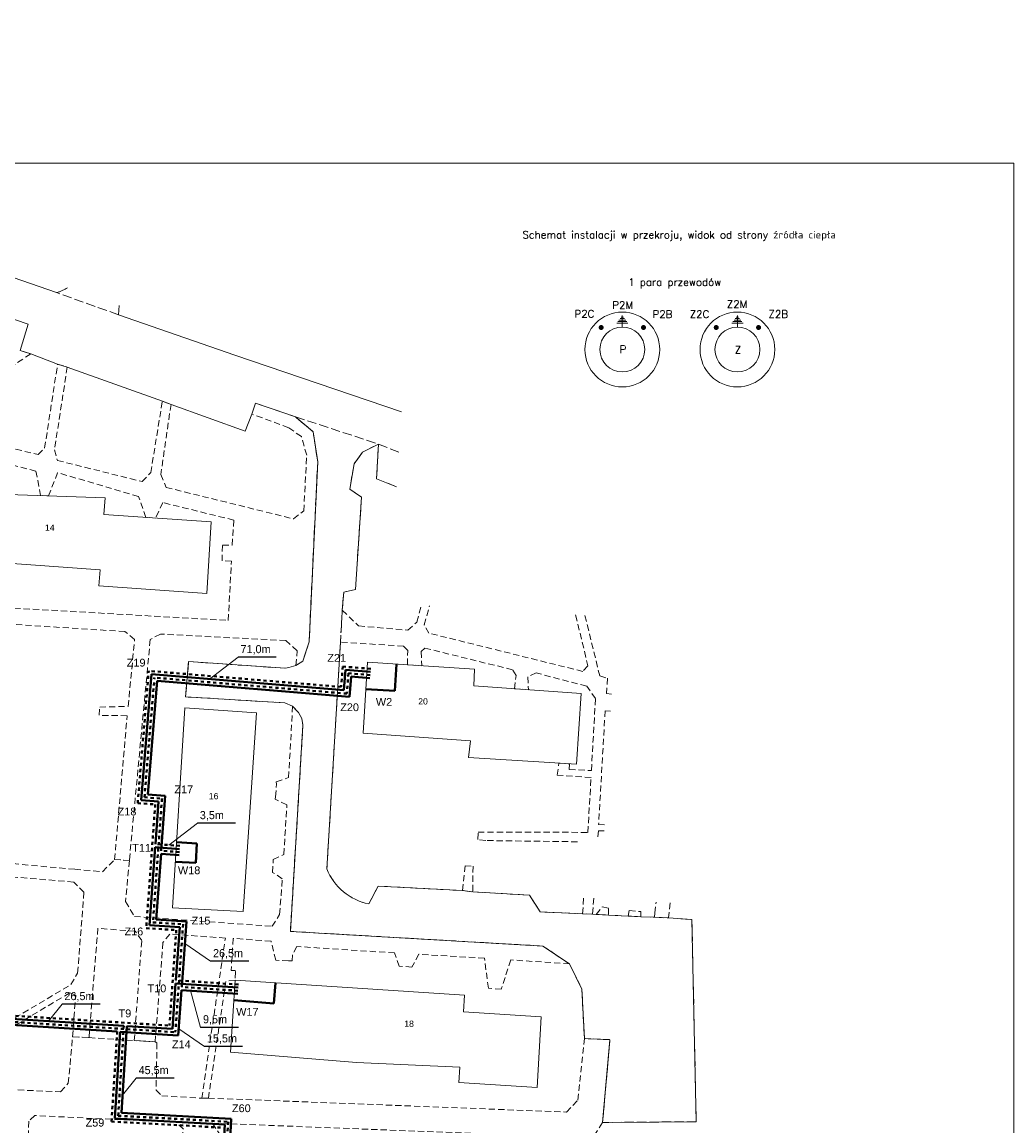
# Model space of a CAD drawing. Extents: x 6567519 to 6569315, y 5583523 to 5585607.
# Tile 7 of 67: x 6568532 to 6568691, y 5583663 to 5583840. Entities that reach past the tile are written whole.
import ezdxf
from ezdxf.enums import TextEntityAlignment as Align

# ---------------------------------------------------------------- set-up
doc = ezdxf.new("R2010")
doc.units = 0
for name, pattern in [('DASHEDX2', [1.5, 1, -0.5]), ('DUL', [1, 0.5, -0.5]), ('GAK', [3.5, 2, -0.7, 0.1, -0.7]), ('PRZER2-1', [3, 2, -1]), ('PRZER3-1', [4, 3, -1])]:
    doc.linetypes.add(name, pattern=pattern)
doc.layers.get('0').update_dxf_attribs({"linetype": 'CONTINUOUS', "lineweight": 13})
for name, color, linetype, lineweight in [('3', 7, 'CONTINUOUS', 0), ('alarm', 51, 'CONTINUOUS', 50), ('GEPADR_O', 7, 'CONTINUOUS', 18), ('GESBZO', 7, 'CONTINUOUS', 50), ('GSLKRW', 7, 'CONTINUOUS', 25), ('GSSKOA', 7, 'PRZER3-1', 18), ('GSSKOD', 7, 'PRZER2-1', 18), ('odnosnik', 181, 'CONTINUOUS', 25), ('pomocnicza', 140, 'CONTINUOUS', 30), ('siec', 7, 'GAK', 70), ('SNRP_pomocnicze', 250, 'DASHEDX2', 18)]:
    doc.layers.add(name, color=color, linetype=linetype, lineweight=lineweight)
doc.styles.add('ASHADE', font='simplex.shx', dxfattribs={"height": 9})
doc.styles.add('GEO-INFO', font='arial.ttf')

msp = doc.modelspace()

# ---------------------------------------------------------------- linework, layer by layer
at = {"layer": '3', "color": 0, "lineweight": 20}
for p, q in [((6568628.846, 5583791.662), (6568627.411, 5583791.662)), ((6568628.666, 5583791.902), (6568627.59, 5583791.902)), ((6568628.487, 5583792.142), (6568627.769, 5583792.142)), ((6568628.308, 5583792.382), (6568627.949, 5583792.382)), ((6568628.128, 5583792.622), (6568628.128, 5583790.769)), ((6568647.303, 5583791.662), (6568645.868, 5583791.662)), ((6568647.124, 5583791.902), (6568646.047, 5583791.902)), ((6568646.944, 5583792.142), (6568646.227, 5583792.142)), ((6568646.765, 5583792.382), (6568646.406, 5583792.382)), ((6568646.586, 5583792.622), (6568646.586, 5583790.769)), ((6568629.025, 5583791.422), (6568627.231, 5583791.422)), ((6568647.483, 5583791.422), (6568645.689, 5583791.422))]:
    msp.add_line(p, q, dxfattribs=at)
at = {"layer": '3', "color": 0, "lineweight": 20, "const_width": 0.4, "flags": 128}
for points in [[(6568624.734, 5583790.9, -1), (6568624.734, 5583790.5, -1)], [(6568631.322, 5583790.7, -1), (6568631.722, 5583790.7, -1)], [(6568643.192, 5583790.9, -1), (6568643.192, 5583790.5, -1)], [(6568649.78, 5583790.7, -1), (6568650.18, 5583790.7, -1)]]:
    msp.add_lwpolyline(points, format="xyb", close=True, dxfattribs=at)
at = {"layer": '3', "color": 0, "lineweight": 20}
for centre, radius in [((6568628.128, 5583787.169), 6), ((6568646.586, 5583787.169), 6), ((6568628.128, 5583787.169), 3.6), ((6568646.586, 5583787.169), 3.6)]:
    msp.add_circle(centre, radius, dxfattribs=at)
at = {"layer": 'GESBZO', "color": 7, "linetype": 'Continuous', "lineweight": 20, "elevation": 10.18}
for points in [[(6568527.47, 5583755.639), (6568514.95, 5583756.519), (6568515.853, 5583768.003), (6568528.2, 5583767.199), (6568528.004, 5583763.982), (6568545.17, 5583763.369), (6568544.99, 5583760.689), (6568562.18, 5583759.519), (6568561.48, 5583748.019), (6568544.19, 5583749.249), (6568544.4, 5583751.829), (6568527.26, 5583753.049)], [(6568604.31, 5583733.209), (6568621.506, 5583731.982), (6568620.751, 5583720.645), (6568603.48, 5583721.739), (6568603.77, 5583724.399), (6568586.56, 5583725.619), (6568587.26, 5583736.999), (6568604.43, 5583735.909)], [(6568557.98, 5583729.699), (6568569.47, 5583728.899), (6568567.32, 5583697.009), (6568555.96, 5583697.599)], [(6568602.65, 5583680.939), (6568615.13, 5583680.119), (6568614.45, 5583668.779), (6568601.92, 5583669.599), (6568602.08, 5583672.019), (6568585.503, 5583672.771), (6568565.26, 5583674.429), (6568566.02, 5583685.999), (6568602.84, 5583683.589)]]:
    msp.add_lwpolyline(points, close=True, dxfattribs=at)
at = {"layer": 'GSLKRW', "color": 7, "linetype": 'Continuous', "lineweight": 20, "elevation": 10.18}
for points in [[(6568539.157, 5583797.09, -0.0853245), (6568537.39, 5583796.299), (6568500.09, 5583809.179), (6568498.55, 5583809.679), (6568457, 5583823.839), (6568455.08, 5583824.459), (6568413.84, 5583837.429, -0.2250041), (6568411.273, 5583839.698)], [(6568624.96, 5583663.169), (6568639.98, 5583663.289), (6568639.29, 5583695.739), (6568635.54, 5583695.979), (6568633.3, 5583696.079), (6568631.08, 5583696.169), (6568629.08, 5583696.269), (6568625.92, 5583696.449), (6568623.92, 5583696.549), (6568623.36, 5583696.579), (6568621.76, 5583696.659), (6568614.97, 5583696.939), (6568613.26, 5583699.639), (6568604.16, 5583700.159), (6568602.51, 5583700.379), (6568588.98, 5583701.079), (6568587.46, 5583698.229, -0.2500606), (6568580.74, 5583703.839), (6568582.92, 5583740.229)]]:
    msp.add_lwpolyline(points, format="xyb", dxfattribs=at)
for points in [[(6568519.22, 5583795.889), (6568532.82, 5583791.229), (6568531.55, 5583787.029), (6568533.24, 5583786.459), (6568537.55, 5583784.819), (6568539.1, 5583784.359), (6568554.35, 5583778.869), (6568555.74, 5583778.369), (6568567.66, 5583774.069), (6568568.72, 5583776.809), (6568569.28, 5583778.579), (6568575.71, 5583776.369), (6568578.54, 5583773.959), (6568579.27, 5583769.169), (6568577.89, 5583740.249), (6568576.88, 5583737.189), (6568575.77, 5583736.479), (6568574.63, 5583736.139), (6568574.11, 5583736.039), (6568558.55, 5583737.099), (6568558.09, 5583731.449), (6568573.98, 5583730.479), (6568575.25, 5583729.939), (6568576.17, 5583728.949), (6568576.73, 5583727.969), (6568576.9, 5583726.879), (6568574.89, 5583693.819)], [(6568547.432, 5583794.234), (6568547.32, 5583792.739), (6568565.96, 5583786.279), (6568592.686, 5583777.165)], [(6568591.915, 5583765.153), (6568588.72, 5583766.439), (6568589.01, 5583771.999), (6568586.45, 5583770.709), (6568585.1, 5583768.809), (6568584.42, 5583764.789), (6568586.29, 5583763.479), (6568585.33, 5583748.659), (6568583.44, 5583748.259), (6568583.21, 5583745.329)], [(6568574.89, 5583693.819), (6568615.39, 5583691.469), (6568619.67, 5583688.599), (6568621.64, 5583684.579), (6568622.05, 5583676.639), (6568626.15, 5583676.449), (6568624.96, 5583663.169)]]:
    msp.add_lwpolyline(points, dxfattribs=at)
at = {"layer": 'GSSKOA', "color": 7, "linetype": 'PRZER3-1', "lineweight": 20, "ltscale": 0.5, "elevation": 10.18}
msp.add_lwpolyline([(6568547.432, 5583794.234), (6568547.32, 5583792.739), (6568537.39, 5583796.299, 0.0853245), (6568539.157, 5583797.09)], format="xyb", dxfattribs=at)
msp.add_lwpolyline([(6568579.27, 5583769.169), (6568578.54, 5583773.959), (6568575.71, 5583776.369), (6568589.01, 5583771.999), (6568586.45, 5583770.709), (6568585.1, 5583768.809), (6568584.42, 5583764.789), (6568586.29, 5583763.479), (6568585.33, 5583748.659), (6568583.44, 5583748.259), (6568583.21, 5583745.329), (6568582.92, 5583740.229), (6568580.74, 5583703.839, 0.2500606), (6568587.46, 5583698.229), (6568588.98, 5583701.079), (6568602.51, 5583700.379), (6568604.16, 5583700.159), (6568613.26, 5583699.639), (6568614.97, 5583696.939), (6568621.76, 5583696.659), (6568623.36, 5583696.579), (6568623.92, 5583696.549), (6568625.92, 5583696.449), (6568629.08, 5583696.269), (6568631.08, 5583696.169), (6568633.3, 5583696.079), (6568635.54, 5583695.979), (6568639.29, 5583695.739), (6568639.98, 5583663.289), (6568624.96, 5583663.169), (6568626.15, 5583676.449), (6568622.05, 5583676.639), (6568621.64, 5583684.579), (6568619.67, 5583688.599), (6568615.39, 5583691.469), (6568574.89, 5583693.819), (6568576.9, 5583726.879), (6568576.73, 5583727.969), (6568576.17, 5583728.949), (6568575.25, 5583729.939), (6568573.98, 5583730.479), (6568558.09, 5583731.449), (6568558.55, 5583737.099), (6568574.11, 5583736.039), (6568574.63, 5583736.139), (6568575.77, 5583736.479), (6568576.88, 5583737.189), (6568577.89, 5583740.249)], format="xyb", close=True, dxfattribs=at)
msp.add_lwpolyline([(6568591.915, 5583765.153), (6568588.72, 5583766.439), (6568589.01, 5583771.999), (6568592.271, 5583770.693)], dxfattribs=at)
at = {"layer": 'GSSKOD', "color": 7, "linetype": 'PRZER2-1', "lineweight": 20, "ltscale": 0.5, "elevation": 10.18}
for points in [[(6568531.55, 5583787.029), (6568533.24, 5583786.459), (6568529.63, 5583784.119)], [(6568523.52, 5583772.909), (6568534.41, 5583770.319), (6568535.47, 5583771.369), (6568537.55, 5583784.819), (6568539.1, 5583784.359), (6568537.05, 5583771.089), (6568537.52, 5583769.379), (6568551.09, 5583765.989), (6568552.5, 5583767.419), (6568554.35, 5583778.869), (6568555.74, 5583778.369), (6568554.11, 5583767.109), (6568554.96, 5583765.049), (6568575.39, 5583760.009), (6568577.03, 5583761.279), (6568577.5, 5583770.219), (6568576.66, 5583773.189), (6568574.62, 5583774.619), (6568568.72, 5583776.809), (6568569.28, 5583778.579), (6568575.71, 5583776.369), (6568578.54, 5583773.959), (6568579.27, 5583769.169), (6568577.89, 5583740.249), (6568576.88, 5583737.189), (6568575.77, 5583736.479), (6568575.98, 5583738.839), (6568574.16, 5583740.469), (6568554.03, 5583741.529), (6568552.41, 5583740.649), (6568549.06, 5583705.189), (6568546.69, 5583705.339), (6568548.71, 5583728.429), (6568544.24, 5583728.489), (6568544.3, 5583729.809), (6568548.86, 5583729.919), (6568549.91, 5583740.669), (6568548.36, 5583741.919), (6568512.64, 5583744.209)], [(6568511.13, 5583746.789), (6568564.91, 5583743.709), (6568565.44, 5583753.229), (6568563.93, 5583753.249), (6568564, 5583755.769), (6568565.57, 5583755.779), (6568565.81, 5583759.809), (6568554.43, 5583762.609), (6568553.252, 5583760.126), (6568551.711, 5583760.231), (6568550.54, 5583763.589), (6568537.56, 5583767.409), (6568536.1, 5583763.693), (6568534.819, 5583763.739), (6568534.08, 5583767.659), (6568522.22, 5583770.699)], [(6568620.948, 5583708.199), (6568606.23, 5583708.399), (6568604.97, 5583708.559), (6568604.99, 5583709.749), (6568622.6, 5583709.709), (6568623.12, 5583718.519), (6568617.7, 5583718.869), (6568617.92, 5583720.829), (6568619.67, 5583720.709), (6568619.61, 5583719.799), (6568623.17, 5583719.629), (6568623.82, 5583731.169), (6568622.41, 5583733.149), (6568614.31, 5583735.289), (6568612.97, 5583734.639), (6568613.057, 5583732.585), (6568610.837, 5583732.743), (6568611.1, 5583734.889), (6568610.52, 5583735.799), (6568596.45, 5583739.269), (6568595.86, 5583738.729), (6568595.974, 5583736.445), (6568593.686, 5583736.591), (6568593.7, 5583738.899), (6568593.04, 5583739.579), (6568582.92, 5583740.229), (6568583.21, 5583745.329), (6568585.83, 5583742.839), (6568593.75, 5583742.139), (6568595.17, 5583743.419), (6568595.91, 5583746.157)], [(6568620.632, 5583744.581), (6568622.62, 5583736.399), (6568621.78, 5583735.539), (6568597.12, 5583741.659), (6568596.37, 5583742.989), (6568597.205, 5583746.075)], [(6568518.41, 5583705.779), (6568540.29, 5583703.779), (6568544.75, 5583703.399), (6568546.69, 5583705.339), (6568549.06, 5583705.189), (6568548.45, 5583698.629), (6568549.87, 5583696.229), (6568571.95, 5583694.639), (6568573.16, 5583696.549), (6568573.59, 5583702.279), (6568572.02, 5583703.279), (6568572.14, 5583705.359), (6568573.84, 5583706.179), (6568574.32, 5583714.129), (6568572.45, 5583715.019), (6568572.5, 5583715.419), (6568572.68, 5583717.459), (6568572.62, 5583717.839), (6568574.6, 5583718.489), (6568575.25, 5583729.939), (6568576.17, 5583728.949), (6568576.73, 5583727.969), (6568576.9, 5583726.879), (6568574.89, 5583693.819), (6568615.39, 5583691.469), (6568619.67, 5583688.599), (6568610.23, 5583689.259), (6568608.72, 5583684.539), (6568606.66, 5583684.699), (6568606.01, 5583689.519), (6568595.49, 5583690.149), (6568594.38, 5583688.109), (6568592.33, 5583688.229), (6568591.61, 5583690.369), (6568575.92, 5583691.399), (6568575.25, 5583690.079), (6568575.15, 5583689.089), (6568574.59, 5583689.119), (6568572.54, 5583689.189), (6568571.78, 5583692.259), (6568565.73, 5583692.699), (6568565.38, 5583687.549), (6568566.03, 5583687.569), (6568566.06, 5583687.329), (6568566.02, 5583685.999), (6568564.54, 5583685.809), (6568561.74, 5583667.079), (6568560.68, 5583667.059), (6568564.46, 5583692.759), (6568555.56, 5583693.389), (6568554.45, 5583692.019), (6568553.2, 5583676.129), (6568549.84, 5583676.309), (6568551.05, 5583692.349), (6568550, 5583693.839), (6568544.01, 5583694.319), (6568542.58, 5583676.779), (6568539.96, 5583676.919), (6568540.45, 5583683.609), (6568539.49, 5583683.949), (6568514.706, 5583669.127)], [(6568512.66, 5583669.219), (6568539.69, 5583685.289), (6568540.76, 5583687.139), (6568541.78, 5583700.089), (6568540.15, 5583701.729), (6568520.91, 5583703.359)], [(6568623.54, 5583699.134), (6568623.36, 5583696.579), (6568621.76, 5583696.659), (6568621.923, 5583699.231)], [(6568633.3, 5583696.079), (6568633.32, 5583696.779), (6568633.532, 5583698.535)], [(6568635.821, 5583698.398), (6568635.54, 5583695.979), (6568633.3, 5583696.079)], [(6568514.706, 5583669.127), (6568538.01, 5583668.079), (6568539.27, 5583669.449), (6568539.96, 5583676.919), (6568542.58, 5583676.779), (6568549.84, 5583676.309), (6568553.2, 5583676.129), (6568553.49, 5583675.939), (6568553.36, 5583668.359), (6568554.25, 5583667.449), (6568560.68, 5583667.059), (6568561.74, 5583667.079), (6568619.15, 5583664.839), (6568621, 5583666.749), (6568622.05, 5583676.639), (6568626.15, 5583676.449), (6568624.96, 5583663.169), (6568623.58, 5583660.969)], [(6568615.82, 5583660.959), (6568562.39, 5583663.059), (6568556.65, 5583663.179), (6568533.9, 5583664.279), (6568532.93, 5583663.359), (6568532.77, 5583658.989)]]:
    msp.add_lwpolyline(points, dxfattribs=at)
at = {"layer": 'GSSKOD', "color": 7, "linetype": 'PRZER2-1', "lineweight": 18, "ltscale": 0.5, "elevation": 10.18}
for points in [[(6568622.138, 5583744.485), (6568624.51, 5583734.799), (6568625.73, 5583734.419), (6568625.61, 5583731.979), (6568626.377, 5583731.865)], [(6568626.234, 5583729.136), (6568625.37, 5583729.219), (6568624.33, 5583710.949), (6568625.28, 5583710.92)], [(6568625.228, 5583709.937), (6568624.29, 5583709.979), (6568624.198, 5583708.833)]]:
    msp.add_lwpolyline(points, dxfattribs=at)
at = {"layer": 'GSSKOD', "color": 7, "linetype": 'PRZER2-1', "lineweight": 20, "ltscale": 0.5, "elevation": 10.18}
for points in [[(6568602.51, 5583700.379), (6568602.9, 5583704.329), (6568604.18, 5583704.279), (6568604.16, 5583700.159)], [(6568623.92, 5583696.549), (6568624.92, 5583697.749), (6568625.93, 5583697.519), (6568625.92, 5583696.449)], [(6568629.08, 5583696.269), (6568629.23, 5583697.189), (6568631.11, 5583696.999), (6568631.08, 5583696.169)], [(6568546.6, 5583622.479), (6568546.63, 5583623.159), (6568551.19, 5583629.929), (6568550.73, 5583632.029), (6568551.15, 5583634.749), (6568552.46, 5583635.609), (6568557.72, 5583662.079), (6568556.65, 5583663.179), (6568562.39, 5583663.059), (6568583.58, 5583631.249), (6568614.91, 5583629.049), (6568614.9, 5583626.979), (6568554.44, 5583631.079), (6568548.66, 5583622.319)]]:
    msp.add_lwpolyline(points, close=True, dxfattribs=at)
at = {"layer": 'odnosnik'}
for p, q in [((6568572.604, 5583737.797), (6568566.508, 5583737.797)), ((6568566.082, 5583711.167), (6568559.986, 5583711.167)), ((6568568.197, 5583689.023), (6568562.101, 5583689.023)), ((6568544.362, 5583682.135), (6568538.265, 5583682.135)), ((6568566.588, 5583678.419), (6568560.492, 5583678.419)), ((6568567.218, 5583675.35), (6568561.122, 5583675.35)), ((6568556.264, 5583670.264), (6568550.168, 5583670.264))]:
    msp.add_line(p, q, dxfattribs=at)
at = {"layer": 'siec', "linetype": 'ByBlock', "lineweight": 20}
for p, q in [((6568566.508, 5583737.797), (6568561.9, 5583734.299)), ((6568559.986, 5583711.167), (6568555.378, 5583707.668)), ((6568562.101, 5583689.023), (6568557.955, 5583691.868)), ((6568560.492, 5583678.419), (6568558.876, 5583684.314)), ((6568538.265, 5583682.135), (6568536.072, 5583679.438)), ((6568561.122, 5583675.35), (6568556.975, 5583678.195)), ((6568550.168, 5583670.264), (6568547.975, 5583667.568))]:
    msp.add_line(p, q, dxfattribs=at)
at = {"layer": 'siec', "linetype": 'ByBlock', "lineweight": 40}
for p, q in [((6568591.921, 5583736.703), (6568591.656, 5583732.409)), ((6568550.941, 5583714.862), (6568552.623, 5583735.071)), ((6568583.482, 5583732.503), (6568552.623, 5583735.071)), ((6568583.754, 5583735.773), (6568583.482, 5583732.503)), ((6568587.726, 5583735.442), (6568583.754, 5583735.773)), ((6568552.018, 5583715.794), (6568553.532, 5583733.991)), ((6568584.391, 5583731.424), (6568553.532, 5583733.991)), ((6568584.663, 5583734.694), (6568584.391, 5583731.424)), ((6568587.64, 5583734.446), (6568584.663, 5583734.694)), ((6568591.656, 5583732.409), (6568586.995, 5583732.695)), ((6568552.018, 5583715.794), (6568554.827, 5583715.585)), ((6568554.827, 5583715.585), (6568554.184, 5583706.752)), ((6568550.941, 5583714.862), (6568553.75, 5583714.653)), ((6568553.75, 5583714.653), (6568553.253, 5583707.823)), ((6568553.216, 5583707.324), (6568552.305, 5583694.806)), ((6568557.129, 5583707.039), (6568553.216, 5583707.324)), ((6568559.909, 5583707.93), (6568556.667, 5583708.134)), ((6568559.726, 5583704.813), (6568559.909, 5583707.93)), ((6568554.147, 5583706.254), (6568553.382, 5583695.738)), ((6568557.057, 5583706.042), (6568554.147, 5583706.254)), ((6568556.47, 5583705.004), (6568559.726, 5583704.813)), ((6568552.305, 5583694.806), (6568557.133, 5583694.493)), ((6568553.382, 5583695.738), (6568558.21, 5583695.425)), ((6568557.133, 5583694.493), (6568556.523, 5583685.976)), ((6568558.21, 5583695.425), (6568557.457, 5583684.911)), ((6568556.487, 5583685.477), (6568555.965, 5583678.182)), ((6568566.52, 5583684.802), (6568556.487, 5583685.477)), ((6568572.52, 5583685.573), (6568572.246, 5583682.238)), ((6568557.421, 5583684.412), (6568556.898, 5583677.12)), ((6568566.448, 5583683.804), (6568557.421, 5583684.412)), ((6568572.246, 5583682.238), (6568565.808, 5583682.775)), ((6568523.969, 5583680.202), (6568548.175, 5583678.674)), ((6568522.908, 5583679.266), (6568547.114, 5583677.738)), ((6568547.795, 5583664.72), (6568548.674, 5583678.642)), ((6568548.674, 5583678.642), (6568555.966, 5583678.182)), ((6568546.734, 5583663.785), (6568547.613, 5583677.706)), ((6568547.613, 5583677.706), (6568556.9, 5583677.12)), ((6568547.795, 5583664.72), (6568565.415, 5583663.752)), ((6568546.734, 5583663.785), (6568564.354, 5583662.817)), ((6568564.354, 5583662.817), (6568564.009, 5583656.193)), ((6568565.415, 5583663.752), (6568565.07, 5583657.128))]:
    msp.add_line(p, q, dxfattribs=at)
at = {"layer": 'siec', "color": 5, "linetype": 'DUL', "lineweight": 40}
for p, q in [((6568550.403, 5583714.396), (6568552.168, 5583735.61)), ((6568583.027, 5583733.042), (6568552.168, 5583735.61)), ((6568583.299, 5583736.312), (6568583.027, 5583733.042)), ((6568587.77, 5583735.94), (6568583.299, 5583736.312)), ((6568584.209, 5583735.233), (6568583.937, 5583731.963)), ((6568587.675, 5583734.945), (6568584.209, 5583735.233)), ((6568551.48, 5583715.328), (6568553.077, 5583734.531)), ((6568583.937, 5583731.963), (6568553.077, 5583734.531)), ((6568550.403, 5583714.396), (6568553.211, 5583714.187)), ((6568551.48, 5583715.328), (6568554.288, 5583715.119)), ((6568553.211, 5583714.187), (6568551.767, 5583694.34)), ((6568554.288, 5583715.119), (6568552.843, 5583695.272)), ((6568557.166, 5583707.538), (6568553.253, 5583707.823)), ((6568557.093, 5583706.541), (6568554.184, 5583706.752)), ((6568551.767, 5583694.34), (6568556.595, 5583694.026)), ((6568552.843, 5583695.272), (6568557.672, 5583694.959)), ((6568557.672, 5583694.959), (6568556.431, 5583677.651)), ((6568556.595, 5583694.026), (6568555.498, 5583678.713)), ((6568566.556, 5583685.301), (6568556.523, 5583685.976)), ((6568566.484, 5583684.303), (6568557.457, 5583684.911)), ((6568509.836, 5583681.596), (6568555.499, 5583678.713)), ((6568510.77, 5583680.534), (6568556.433, 5583677.651)), ((6568547.265, 5583664.253), (6568548.175, 5583678.674)), ((6568546.204, 5583663.318), (6568547.114, 5583677.738)), ((6568547.265, 5583664.253), (6568564.884, 5583663.284)), ((6568546.204, 5583663.318), (6568563.823, 5583662.349)), ((6568564.884, 5583663.284), (6568564.54, 5583656.66))]:
    msp.add_line(p, q, dxfattribs=at)
at = {"layer": 'siec', "linetype": 'Continuous', "lineweight": 18}
msp.add_lwpolyline([(6568276.363, 5583817.09), (6568690.934, 5583817.09), (6568690.934, 5583541.212), (6568276.363, 5583541.212)], close=True, dxfattribs=at)

# ---------------------------------------------------------------- texts
at = {"color": 0, "lineweight": 20, "style": 'ASHADE'}
for s, p in [('Z2M', (6568644.883, 5583793.849)), ('P2C', (6568620.46, 5583792.284)), ('P2M', (6568626.522, 5583793.696)), ('P2B', (6568632.976, 5583792.235)), ('Z2C', (6568638.94, 5583792.248)), ('Z2B', (6568651.565, 5583792.255)), ('P', (6568627.703, 5583786.59)), ('Z', (6568646.161, 5583786.513))]:
    msp.add_text(s, height=1.2, dxfattribs=at).set_placement(p)
at = {"layer": 'alarm', "color": 0, "linetype": 'Continuous', "lineweight": 30, "style": 'GEO-INFO'}
for s, p in [('Z21', (6568582.322, 5583737.713, 0.66)), ('Z19', (6568550.148, 5583736.932, 0.66)), ('W2', (6568589.907, 5583730.644, 0.66)), ('Z20', (6568584.384, 5583729.781, 10.8)), ('Z17', (6568557.79, 5583716.605, -9.52)), ('Z18', (6568548.685, 5583713.05, 10.84)), ('T11', (6568551.02, 5583707.222, 0.62)), ('W18', (6568558.648, 5583703.625, 0.62)), ('Z15', (6568560.554, 5583695.545, -9.52)), ('Z16', (6568549.789, 5583693.815, 0.66)), ('T10', (6568553.482, 5583684.68, -9.52)), ('W17', (6568567.986, 5583680.919, -9.52)), ('T9', (6568548.347, 5583680.677, -9.52)), ('Z14', (6568557.4, 5583675.712, -9.52)), ('Z60', (6568567.02, 5583665.449, -9.52)), ('Z59', (6568543.541, 5583663.137, -9.52))]:
    msp.add_text(s, height=1.25, dxfattribs=at).set_placement(p, align=Align.MIDDLE)
at = {"layer": 'GEPADR_O', "color": 7, "linetype": 'Continuous', "lineweight": 20, "style": 'GEO-INFO'}
for s, p in [('14', (6568535.517, 5583758.086, 10.8)), ('20', (6568595.386, 5583730.221, 10.8)), ('16', (6568561.8, 5583715.022, 10.8)), ('18', (6568593.144, 5583678.512, 10.8))]:
    msp.add_text(s, height=1, dxfattribs=at).set_placement(p)
at = {"layer": 'pomocnicza', "lineweight": 25}
for s, p in [('71,0m', (6568566.888, 5583738.458)), ('3,5m', (6568560.366, 5583711.828)), ('26,5m', (6568562.481, 5583689.685)), ('26,5m', (6568538.645, 5583682.796)), ('9,5m', (6568560.872, 5583679.081)), ('15,5m', (6568561.502, 5583676.011)), ('45,5m', (6568550.548, 5583670.926))]:
    msp.add_text(s, height=1.296, dxfattribs=at).set_placement(p)
at = {"layer": 'SNRP_pomocnicze', "color": 0, "linetype": 'Continuous', "lineweight": 18, "style": 'ASHADE'}
for s, p in [('Schemat instalacji w przekroju, widok od strony źródła ciepła', (6568612.105, 5583804.979)), ('1 para przewodów', (6568629.084, 5583797.375))]:
    msp.add_text(s, height=1.2, dxfattribs=at).set_placement(p)

doc.saveas('drawing.dxf')
